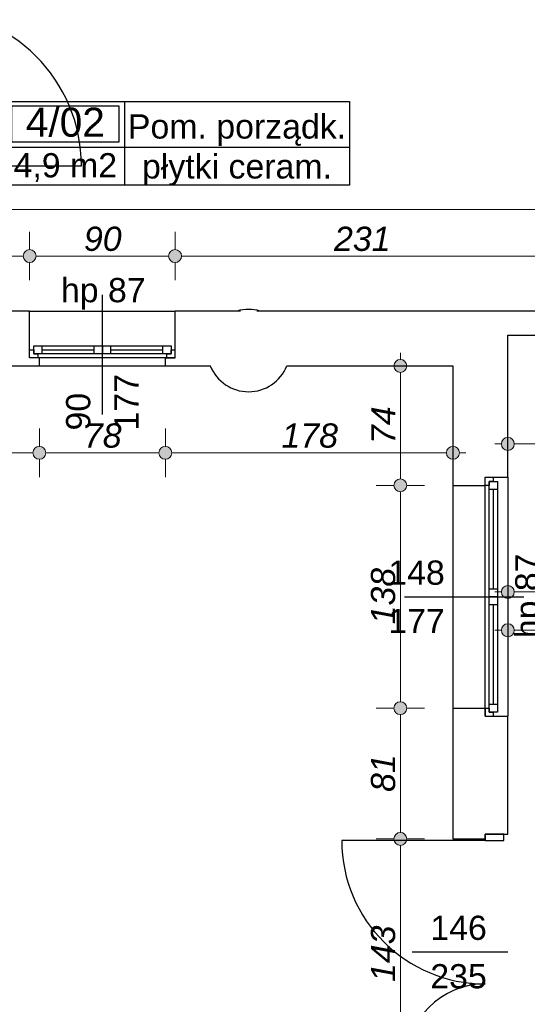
# Model space of a CAD drawing. Header units: millimetres. Extents: x -170998 to -45998, y 10557 to 52557.
# Tile 15 of 92: x -141520 to -138378, y 27655 to 33754. Entities that reach past the tile are written whole.
import ezdxf
from ezdxf.enums import TextEntityAlignment as Align

# ---------------------------------------------------------------- set-up
doc = ezdxf.new("R2010")
doc.units = ezdxf.units.MM
doc.header["$MEASUREMENT"] = 0
doc.linetypes.add('Wipeout_Contour', pattern=[1000, 0, -1000])
for name, color, linetype in [('Drzwi', 7, 'Continuous'), ('Obiekt', 7, 'Continuous'), ('Okno', 7, 'Continuous'), ('Strefa', 7, 'Continuous'), ('Słup', 7, 'Continuous'), ('Wymiary', 7, 'Continuous'), ('Ściana', 7, 'Continuous')]:
    doc.layers.add(name, color=color, linetype=linetype)
doc.styles.add('Arial', font='txt')
doc.dimstyles.new('GENERATED_STYLE__1', dxfattribs={"dimtxt": 150, "dimasz": 152, "dimexe": 0.18, "dimexo": 0, "dimgap": 0.09, "dimtad": 1, "dimtih": 1, "dimtoh": 1, "dimlfac": 0.1, "dimzin": 0, "dimdsep": 46, "dimtxsty": 'Arial', "dimblk": 'ARROWHEAD_11', "dimblk1": 'ARROWHEAD_11', "dimblk2": 'ARROWHEAD_11', "dimcen": 0.09, "dimclrd": 114, "dimclre": 114, "dimclrt": 114, "dimazin": 0, "dimtfac": 1, "dimtdec": 4, "dimtmove": 0, "dimatfit": 3, "dimfxl": 1, "dimtolj": 1, "dimtzin": 0, "dimarcsym": 0})
doc.dimstyles.new('GENERATED_STYLE__2', dxfattribs={"dimtxt": 150, "dimasz": 152, "dimexe": 0.18, "dimexo": 0, "dimgap": 0.09, "dimtad": 1, "dimlfac": 0.1, "dimzin": 0, "dimdsep": 46, "dimtxsty": 'Arial', "dimblk": 'ARROWHEAD_11', "dimblk1": 'ARROWHEAD_11', "dimblk2": 'ARROWHEAD_11', "dimcen": 0.09, "dimclrd": 114, "dimclre": 114, "dimclrt": 114, "dimazin": 0, "dimtfac": 1, "dimtdec": 4, "dimtmove": 0, "dimatfit": 3, "dimfxl": 1, "dimtolj": 1, "dimtzin": 0, "dimarcsym": 0})

# ---------------------------------------------------------------- blocks, each defined once
blk = doc.blocks.new('Pom. porządk._4_02_2', base_point=(-140870, 32964.1))
at = {"layer": 'Strefa'}
for p, q in [((-141604.1, 33247), (-139479, 33247)), ((-141604.1, 32728.4), (-141604.1, 33247)), ((-140870, 33247), (-140870, 32728.4)), ((-139479, 33247), (-139479, 32728.4)), ((-141567.4, 33221), (-140906.7, 33221)), ((-141567.4, 32994.8), (-141567.4, 33221)), ((-140906.7, 33221), (-140906.7, 32994.8)), ((-140906.7, 32994.8), (-141567.4, 32994.8)), ((-141604.1, 32964.1), (-139479, 32964.1)), ((-139479, 32728.4), (-141604.1, 32728.4))]:
    blk.add_line(p, q, dxfattribs=at)
at = {"layer": 'Strefa', "style": 'Arial'}
for tag, height, p in [('ROOM_NUMBER', 180, (-141237, 33119.1)), ('ROOM_NAME', 150, (-140174.5, 33092.5)), ('floor_f', 150, (-140174.5, 32845)), ('ROOM_CALC_AREA', 150, (-141237, 32852.1))]:
    blk.add_attdef(tag, text='', height=height, dxfattribs=at).set_placement(p, align=Align.MIDDLE_CENTER)
blk = doc.blocks.new('*D146')
at = {"layer": 'Wymiary', "linetype": 'Continuous', "lineweight": 13}
for points in [[(-142058, 34625.8), (-142061.1, 34641.1), (-142069.7, 34654.1), (-142082.7, 34662.8), (-142098, 34665.8), (-142113.3, 34662.8), (-142126.3, 34654.1), (-142135, 34641.1), (-142138, 34625.8), (-142135, 34610.5), (-142126.3, 34597.5), (-142113.3, 34588.9), (-142098, 34585.8), (-142082.7, 34588.9), (-142069.7, 34597.5), (-142061.1, 34610.5)], [(-141038, 34625.8), (-141041.1, 34641.1), (-141049.7, 34654.1), (-141062.7, 34662.8), (-141078, 34665.8), (-141093.3, 34662.8), (-141106.3, 34654.1), (-141115, 34641.1), (-141118, 34625.8), (-141115, 34610.5), (-141106.3, 34597.5), (-141093.3, 34588.9), (-141078, 34585.8), (-141062.7, 34588.9), (-141049.7, 34597.5), (-141041.1, 34610.5)]]:
    blk.add_hatch(color=114, dxfattribs=at).paths.add_polyline_path(points)
at = {"layer": 'Wymiary', "color": 114, "lineweight": 13}
for p, q in [((-142098, 34665.8), (-142098, 34775.8)), ((-141078, 34665.8), (-141078, 34775.8)), ((-142098, 34475.8), (-142098, 34585.8)), ((-142058, 34625.8), (-141118, 34625.8)), ((-141078, 34475.8), (-141078, 34585.8))]:
    blk.add_line(p, q, dxfattribs=at)
for centre in [(-142098, 34625.8), (-141078, 34625.8)]:
    blk.add_circle(centre, 40, dxfattribs=at)
at = {"layer": 'Wymiary', "color": 114, "lineweight": 13, "char_height": 150, "attachment_point": 7, "style": 'Arial'}
for s, insert in [('\\A1;{\\fArial|b0|i1|c238|p38;15}', (-142058, 34655.8)), ('\\A1;{\\fArial|b0|i1|c238|p38;102}', (-141644.9, 34655.8))]:
    blk.add_mtext(s, dxfattribs=dict(at, insert=insert))
blk = doc.blocks.new('ARROWHEAD_11')
at = {"color": 0, "linetype": 'Continuous', "lineweight": 0}
blk.add_line((0, 0), (-1, 0), dxfattribs=at)
at = {"color": 0, "linetype": 'Continuous', "lineweight": 0, "const_width": 0.25, "flags": 128}
blk.add_lwpolyline([(-0.125, 0, 1), (0.125, 0, 1)], format="xyb", close=True, dxfattribs=at)
blk = doc.blocks.new('*D182')
at = {"layer": 'Wymiary', "linetype": 'Continuous', "lineweight": 13}
for points in [[(-142058, 32289.6), (-142061.1, 32304.9), (-142069.7, 32317.9), (-142082.7, 32326.5), (-142098, 32329.6), (-142113.3, 32326.5), (-142126.3, 32317.9), (-142135, 32304.9), (-142138, 32289.6), (-142135, 32274.3), (-142126.3, 32261.3), (-142113.3, 32252.6), (-142098, 32249.6), (-142082.7, 32252.6), (-142069.7, 32261.3), (-142061.1, 32274.3)], [(-141418, 32289.6), (-141421.1, 32304.9), (-141429.7, 32317.9), (-141442.7, 32326.5), (-141458, 32329.6), (-141473.3, 32326.5), (-141486.3, 32317.9), (-141495, 32304.9), (-141498, 32289.6), (-141495, 32274.3), (-141486.3, 32261.3), (-141473.3, 32252.6), (-141458, 32249.6), (-141442.7, 32252.6), (-141429.7, 32261.3), (-141421.1, 32274.3)]]:
    blk.add_hatch(color=114, dxfattribs=at).paths.add_polyline_path(points)
at = {"layer": 'Wymiary', "color": 114, "lineweight": 13}
for p, q in [((-142098, 32329.6), (-142098, 32439.6)), ((-141458, 32329.6), (-141458, 32439.6)), ((-142058, 32289.6), (-141498, 32289.6)), ((-142098, 32139.6), (-142098, 32249.6)), ((-141458, 32139.6), (-141458, 32249.6))]:
    blk.add_line(p, q, dxfattribs=at)
for centre in [(-142098, 32289.6), (-141458, 32289.6)]:
    blk.add_circle(centre, 40, dxfattribs=at)
at = {"layer": 'Wymiary', "color": 114, "lineweight": 13, "insert": (-141891.8, 32319.6), "char_height": 150, "attachment_point": 7, "style": 'Arial'}
blk.add_mtext('\\A1;{\\fArial|b0|i1|c238|p38;64}', dxfattribs=at)
blk = doc.blocks.new('*D183')
at = {"layer": 'Wymiary', "linetype": 'Continuous', "lineweight": 13}
for points in [[(-141418, 32289.6), (-141421.1, 32304.9), (-141429.7, 32317.9), (-141442.7, 32326.5), (-141458, 32329.6), (-141473.3, 32326.5), (-141486.3, 32317.9), (-141495, 32304.9), (-141498, 32289.6), (-141495, 32274.3), (-141486.3, 32261.3), (-141473.3, 32252.6), (-141458, 32249.6), (-141442.7, 32252.6), (-141429.7, 32261.3), (-141421.1, 32274.3)], [(-140518, 32289.6), (-140521.1, 32304.9), (-140529.7, 32317.9), (-140542.7, 32326.5), (-140558, 32329.6), (-140573.3, 32326.5), (-140586.3, 32317.9), (-140595, 32304.9), (-140598, 32289.6), (-140595, 32274.3), (-140586.3, 32261.3), (-140573.3, 32252.6), (-140558, 32249.6), (-140542.7, 32252.6), (-140529.7, 32261.3), (-140521.1, 32274.3)]]:
    blk.add_hatch(color=114, dxfattribs=at).paths.add_polyline_path(points)
at = {"layer": 'Wymiary', "color": 114, "lineweight": 13}
for p, q in [((-141458, 32329.6), (-141458, 32439.6)), ((-140558, 32329.6), (-140558, 32439.6)), ((-141418, 32289.6), (-140598, 32289.6)), ((-141458, 32139.6), (-141458, 32249.6)), ((-140558, 32139.6), (-140558, 32249.6))]:
    blk.add_line(p, q, dxfattribs=at)
for centre in [(-141458, 32289.6), (-140558, 32289.6)]:
    blk.add_circle(centre, 40, dxfattribs=at)
at = {"layer": 'Wymiary', "color": 114, "lineweight": 13, "insert": (-141121.8, 32319.6), "char_height": 150, "attachment_point": 7, "style": 'Arial'}
blk.add_mtext('\\A1;{\\fArial|b0|i1|c238|p38;90}', dxfattribs=at)
blk = doc.blocks.new('*D184')
at = {"layer": 'Wymiary', "linetype": 'Continuous', "lineweight": 13}
for points in [[(-140518, 32289.6), (-140521.1, 32304.9), (-140529.7, 32317.9), (-140542.7, 32326.5), (-140558, 32329.6), (-140573.3, 32326.5), (-140586.3, 32317.9), (-140595, 32304.9), (-140598, 32289.6), (-140595, 32274.3), (-140586.3, 32261.3), (-140573.3, 32252.6), (-140558, 32249.6), (-140542.7, 32252.6), (-140529.7, 32261.3), (-140521.1, 32274.3)], [(-138208, 32289.6), (-138211.1, 32304.9), (-138219.7, 32317.9), (-138232.7, 32326.5), (-138248, 32329.6), (-138263.3, 32326.5), (-138276.3, 32317.9), (-138285, 32304.9), (-138288, 32289.6), (-138285, 32274.3), (-138276.3, 32261.3), (-138263.3, 32252.6), (-138248, 32249.6), (-138232.7, 32252.6), (-138219.7, 32261.3), (-138211.1, 32274.3)]]:
    blk.add_hatch(color=114, dxfattribs=at).paths.add_polyline_path(points)
at = {"layer": 'Wymiary', "color": 114, "lineweight": 13}
for p, q in [((-140558, 32329.6), (-140558, 32439.6)), ((-138248, 32329.6), (-138248, 32439.6)), ((-140518, 32289.6), (-138288, 32289.6)), ((-140558, 32139.6), (-140558, 32249.6)), ((-138248, 32139.6), (-138248, 32249.6))]:
    blk.add_line(p, q, dxfattribs=at)
for centre in [(-140558, 32289.6), (-138248, 32289.6)]:
    blk.add_circle(centre, 40, dxfattribs=at)
at = {"layer": 'Wymiary', "color": 114, "lineweight": 13, "insert": (-139573.8, 32319.6), "char_height": 150, "attachment_point": 7, "style": 'Arial'}
blk.add_mtext('\\A1;{\\fArial|b0|i1|c238|p38;231}', dxfattribs=at)
blk = doc.blocks.new('*D219')
at = {"layer": 'Wymiary', "linetype": 'Continuous', "lineweight": 13}
for points in [[(-142058, 32577.6), (-142061.1, 32592.9), (-142069.7, 32605.9), (-142082.7, 32614.5), (-142098, 32617.6), (-142113.3, 32614.5), (-142126.3, 32605.9), (-142135, 32592.9), (-142138, 32577.6), (-142135, 32562.3), (-142126.3, 32549.3), (-142113.3, 32540.6), (-142098, 32537.6), (-142082.7, 32540.6), (-142069.7, 32549.3), (-142061.1, 32562.3)], [(-125868, 32577.6), (-125871.1, 32592.9), (-125879.7, 32605.9), (-125892.7, 32614.5), (-125908, 32617.6), (-125923.3, 32614.5), (-125936.3, 32605.9), (-125945, 32592.9), (-125948, 32577.6), (-125945, 32562.3), (-125936.3, 32549.3), (-125923.3, 32540.6), (-125908, 32537.6), (-125892.7, 32540.6), (-125879.7, 32549.3), (-125871.1, 32562.3)]]:
    blk.add_hatch(color=114, dxfattribs=at).paths.add_polyline_path(points)
at = {"layer": 'Wymiary', "color": 114, "lineweight": 13}
for p, q in [((-142098, 32617.6), (-142098, 32727.6)), ((-125908, 32617.6), (-125908, 32727.6)), ((-142178, 32577.6), (-142138, 32577.6)), ((-142058, 32577.6), (-125948, 32577.6)), ((-125868, 32577.6), (-125828, 32577.6)), ((-142098, 32427.6), (-142098, 32537.6)), ((-125908, 32427.6), (-125908, 32537.6))]:
    blk.add_line(p, q, dxfattribs=at)
for centre in [(-142098, 32577.6), (-125908, 32577.6)]:
    blk.add_circle(centre, 40, dxfattribs=at)
at = {"layer": 'Wymiary', "color": 114, "lineweight": 13, "insert": (-134259.5, 32607.6), "char_height": 150, "attachment_point": 7, "style": 'Arial'}
blk.add_mtext('\\A1;{\\fArial|b0|i1|c238|p38;1\xa0619}', dxfattribs=at)
blk = doc.blocks.new('*D221')
at = {"layer": 'Wymiary', "linetype": 'Continuous', "lineweight": 13}
for points in [[(-138458, 31126.1), (-138461.1, 31141.4), (-138469.7, 31154.4), (-138482.7, 31163), (-138498, 31166.1), (-138513.3, 31163), (-138526.3, 31154.4), (-138535, 31141.4), (-138538, 31126.1), (-138535, 31110.8), (-138526.3, 31097.8), (-138513.3, 31089.1), (-138498, 31086.1), (-138482.7, 31089.1), (-138469.7, 31097.8), (-138461.1, 31110.8)], [(-136238, 31126.1), (-136241.1, 31141.4), (-136249.7, 31154.4), (-136262.7, 31163), (-136278, 31166.1), (-136293.3, 31163), (-136306.3, 31154.4), (-136315, 31141.4), (-136318, 31126.1), (-136315, 31110.8), (-136306.3, 31097.8), (-136293.3, 31089.1), (-136278, 31086.1), (-136262.7, 31089.1), (-136249.7, 31097.8), (-136241.1, 31110.8)]]:
    blk.add_hatch(color=114, dxfattribs=at).paths.add_polyline_path(points)
at = {"layer": 'Wymiary', "color": 114, "lineweight": 13}
for p, q in [((-138498, 31166.1), (-138498, 31276.1)), ((-136278, 31166.1), (-136278, 31276.1)), ((-138578, 31126.1), (-138538, 31126.1)), ((-138458, 31126.1), (-136318, 31126.1)), ((-138498, 30976.1), (-138498, 31086.1)), ((-136278, 30976.1), (-136278, 31086.1))]:
    blk.add_line(p, q, dxfattribs=at)
for centre in [(-138498, 31126.1), (-136278, 31126.1)]:
    blk.add_circle(centre, 40, dxfattribs=at)
at = {"layer": 'Wymiary', "color": 114, "lineweight": 13, "insert": (-137558.8, 31156.1), "char_height": 150, "attachment_point": 7, "style": 'Arial'}
blk.add_mtext('\\A1;{\\fArial|b0|i1|c238|p38;222}', dxfattribs=at)
blk = doc.blocks.new('*D223')
at = {"layer": 'Wymiary', "linetype": 'Continuous', "lineweight": 13}
for points in [[(-138458, 29971.8), (-138461.1, 29987.1), (-138469.7, 30000.1), (-138482.7, 30008.8), (-138498, 30011.8), (-138513.3, 30008.8), (-138526.3, 30000.1), (-138535, 29987.1), (-138538, 29971.8), (-138535, 29956.5), (-138526.3, 29943.5), (-138513.3, 29934.8), (-138498, 29931.8), (-138482.7, 29934.8), (-138469.7, 29943.5), (-138461.1, 29956.5)], [(-135588, 29971.8), (-135591.1, 29987.1), (-135599.7, 30000.1), (-135612.7, 30008.8), (-135628, 30011.8), (-135643.3, 30008.8), (-135656.3, 30000.1), (-135665, 29987.1), (-135668, 29971.8), (-135665, 29956.5), (-135656.3, 29943.5), (-135643.3, 29934.8), (-135628, 29931.8), (-135612.7, 29934.8), (-135599.7, 29943.5), (-135591.1, 29956.5)]]:
    blk.add_hatch(color=114, dxfattribs=at).paths.add_polyline_path(points)
at = {"layer": 'Wymiary', "color": 114, "lineweight": 13}
for p, q in [((-138498, 30011.8), (-138498, 30121.8)), ((-135628, 30011.8), (-135628, 30121.8)), ((-138578, 29971.8), (-138538, 29971.8)), ((-138458, 29971.8), (-135668, 29971.8)), ((-138498, 29821.8), (-138498, 29931.8)), ((-135628, 29821.8), (-135628, 29931.8))]:
    blk.add_line(p, q, dxfattribs=at)
for centre in [(-138498, 29971.8), (-135628, 29971.8)]:
    blk.add_circle(centre, 40, dxfattribs=at)
at = {"layer": 'Wymiary', "color": 114, "lineweight": 13, "insert": (-137233.8, 30001.8), "char_height": 150, "attachment_point": 7, "style": 'Arial'}
blk.add_mtext('\\A1;{\\fArial|b0|i1|c238|p38;287}', dxfattribs=at)
blk = doc.blocks.new('*D237')
at = {"layer": 'Wymiary', "linetype": 'Continuous', "lineweight": 13}
for points in [[(-138090.3, 35079.3), (-138093.3, 35094.6), (-138102, 35107.6), (-138115, 35116.3), (-138130.3, 35119.3), (-138145.6, 35116.3), (-138158.6, 35107.6), (-138167.2, 35094.6), (-138170.3, 35079.3), (-138167.2, 35064), (-138158.6, 35051), (-138145.6, 35042.4), (-138130.3, 35039.3), (-138115, 35042.4), (-138102, 35051), (-138093.3, 35064)], [(-138090.3, 31949.3), (-138093.3, 31964.6), (-138102, 31977.6), (-138115, 31986.2), (-138130.3, 31989.3), (-138145.6, 31986.2), (-138158.6, 31977.6), (-138167.2, 31964.6), (-138170.3, 31949.3), (-138167.2, 31934), (-138158.6, 31921), (-138145.6, 31912.3), (-138130.3, 31909.3), (-138115, 31912.3), (-138102, 31921), (-138093.3, 31934)]]:
    blk.add_hatch(color=114, dxfattribs=at).paths.add_polyline_path(points)
at = {"layer": 'Wymiary', "color": 114, "lineweight": 13}
for p, q in [((-138170.3, 35079.3), (-138280.3, 35079.3)), ((-137980.3, 35079.3), (-138090.3, 35079.3)), ((-138130.3, 31989.3), (-138130.3, 35039.3)), ((-138170.3, 31949.3), (-138280.3, 31949.3)), ((-137980.3, 31949.3), (-138090.3, 31949.3))]:
    blk.add_line(p, q, dxfattribs=at)
for centre in [(-138130.3, 35079.3), (-138130.3, 31949.3)]:
    blk.add_circle(centre, 40, dxfattribs=at)
at = {"layer": 'Wymiary', "color": 114, "lineweight": 13, "char_height": 150, "attachment_point": 7, "rotation": 90, "style": 'Arial'}
for s, insert in [('\\A1;{\\fArial|b0|i1|c238|p38;15}', (-138160.3, 34811.7)), ('\\A1;{\\fArial|b0|i1|c238|p38;313}', (-138160.3, 33343.6)), ('\\A1;{\\fArial|b0|i1|c238|p38;15}', (-138160.3, 31989.3))]:
    blk.add_mtext(s, dxfattribs=dict(at, insert=insert))
blk = doc.blocks.new('*D246')
at = {"layer": 'Wymiary', "linetype": 'Continuous', "lineweight": 13}
for points in [[(-139123.4, 28679.3), (-139126.4, 28694.6), (-139135.1, 28707.6), (-139148.1, 28716.2), (-139163.4, 28719.3), (-139178.7, 28716.2), (-139191.7, 28707.6), (-139200.3, 28694.6), (-139203.4, 28679.3), (-139200.3, 28664), (-139191.7, 28651), (-139178.7, 28642.3), (-139163.4, 28639.3), (-139148.1, 28642.3), (-139135.1, 28651), (-139126.4, 28664)], [(-139123.4, 27249.3), (-139126.4, 27264.6), (-139135.1, 27277.6), (-139148.1, 27286.2), (-139163.4, 27289.3), (-139178.7, 27286.2), (-139191.7, 27277.6), (-139200.3, 27264.6), (-139203.4, 27249.3), (-139200.3, 27234), (-139191.7, 27221), (-139178.7, 27212.3), (-139163.4, 27209.3), (-139148.1, 27212.3), (-139135.1, 27221), (-139126.4, 27234)]]:
    blk.add_hatch(color=114, dxfattribs=at).paths.add_polyline_path(points)
at = {"layer": 'Wymiary', "color": 114, "lineweight": 13}
for p, q in [((-139203.4, 28679.3), (-139313.4, 28679.3)), ((-139013.4, 28679.3), (-139123.4, 28679.3)), ((-139163.4, 27289.3), (-139163.4, 28639.3)), ((-139203.4, 27249.3), (-139313.4, 27249.3)), ((-139013.4, 27249.3), (-139123.4, 27249.3))]:
    blk.add_line(p, q, dxfattribs=at)
for centre in [(-139163.4, 28679.3), (-139163.4, 27249.3)]:
    blk.add_circle(centre, 40, dxfattribs=at)
at = {"layer": 'Wymiary', "color": 114, "lineweight": 13, "insert": (-139193.4, 27793.5), "char_height": 150, "attachment_point": 7, "rotation": 90, "style": 'Arial'}
blk.add_mtext('\\A1;{\\fArial|b0|i1|c238|p38;143}', dxfattribs=at)
blk = doc.blocks.new('*D247')
at = {"layer": 'Wymiary', "linetype": 'Continuous', "lineweight": 13}
for points in [[(-139123.4, 29489.3), (-139126.4, 29504.6), (-139135.1, 29517.6), (-139148.1, 29526.2), (-139163.4, 29529.3), (-139178.7, 29526.2), (-139191.7, 29517.6), (-139200.3, 29504.6), (-139203.4, 29489.3), (-139200.3, 29474), (-139191.7, 29461), (-139178.7, 29452.3), (-139163.4, 29449.3), (-139148.1, 29452.3), (-139135.1, 29461), (-139126.4, 29474)], [(-139123.4, 28679.3), (-139126.4, 28694.6), (-139135.1, 28707.6), (-139148.1, 28716.2), (-139163.4, 28719.3), (-139178.7, 28716.2), (-139191.7, 28707.6), (-139200.3, 28694.6), (-139203.4, 28679.3), (-139200.3, 28664), (-139191.7, 28651), (-139178.7, 28642.3), (-139163.4, 28639.3), (-139148.1, 28642.3), (-139135.1, 28651), (-139126.4, 28664)]]:
    blk.add_hatch(color=114, dxfattribs=at).paths.add_polyline_path(points)
at = {"layer": 'Wymiary', "color": 114, "lineweight": 13}
for p, q in [((-139203.4, 29489.3), (-139313.4, 29489.3)), ((-139013.4, 29489.3), (-139123.4, 29489.3)), ((-139163.4, 28719.3), (-139163.4, 29449.3)), ((-139203.4, 28679.3), (-139313.4, 28679.3)), ((-139013.4, 28679.3), (-139123.4, 28679.3))]:
    blk.add_line(p, q, dxfattribs=at)
for centre in [(-139163.4, 29489.3), (-139163.4, 28679.3)]:
    blk.add_circle(centre, 40, dxfattribs=at)
at = {"layer": 'Wymiary', "color": 114, "lineweight": 13, "insert": (-139193.4, 28970.5), "char_height": 150, "attachment_point": 7, "rotation": 90, "style": 'Arial'}
blk.add_mtext('\\A1;{\\fArial|b0|i1|c238|p38;81}', dxfattribs=at)
blk = doc.blocks.new('*D248')
at = {"layer": 'Wymiary', "linetype": 'Continuous', "lineweight": 13}
for points in [[(-139123.4, 30869.3), (-139126.4, 30884.6), (-139135.1, 30897.6), (-139148.1, 30906.2), (-139163.4, 30909.3), (-139178.7, 30906.2), (-139191.7, 30897.6), (-139200.3, 30884.6), (-139203.4, 30869.3), (-139200.3, 30854), (-139191.7, 30841), (-139178.7, 30832.3), (-139163.4, 30829.3), (-139148.1, 30832.3), (-139135.1, 30841), (-139126.4, 30854)], [(-139123.4, 29489.3), (-139126.4, 29504.6), (-139135.1, 29517.6), (-139148.1, 29526.2), (-139163.4, 29529.3), (-139178.7, 29526.2), (-139191.7, 29517.6), (-139200.3, 29504.6), (-139203.4, 29489.3), (-139200.3, 29474), (-139191.7, 29461), (-139178.7, 29452.3), (-139163.4, 29449.3), (-139148.1, 29452.3), (-139135.1, 29461), (-139126.4, 29474)]]:
    blk.add_hatch(color=114, dxfattribs=at).paths.add_polyline_path(points)
at = {"layer": 'Wymiary', "color": 114, "lineweight": 13}
for p, q in [((-139203.4, 30869.3), (-139313.4, 30869.3)), ((-139013.4, 30869.3), (-139123.4, 30869.3)), ((-139163.4, 29529.3), (-139163.4, 30829.3)), ((-139203.4, 29489.3), (-139313.4, 29489.3)), ((-139013.4, 29489.3), (-139123.4, 29489.3))]:
    blk.add_line(p, q, dxfattribs=at)
for centre in [(-139163.4, 30869.3), (-139163.4, 29489.3)]:
    blk.add_circle(centre, 40, dxfattribs=at)
at = {"layer": 'Wymiary', "color": 114, "lineweight": 13, "insert": (-139193.4, 30008.5), "char_height": 150, "attachment_point": 7, "rotation": 90, "style": 'Arial'}
blk.add_mtext('\\A1;{\\fArial|b0|i1|c238|p38;138}', dxfattribs=at)
blk = doc.blocks.new('*D249')
at = {"layer": 'Wymiary', "linetype": 'Continuous', "lineweight": 13}
for points in [[(-139123.4, 31609.3), (-139126.4, 31624.6), (-139135.1, 31637.6), (-139148.1, 31646.2), (-139163.4, 31649.3), (-139178.7, 31646.2), (-139191.7, 31637.6), (-139200.3, 31624.6), (-139203.4, 31609.3), (-139200.3, 31594), (-139191.7, 31581), (-139178.7, 31572.3), (-139163.4, 31569.3), (-139148.1, 31572.3), (-139135.1, 31581), (-139126.4, 31594)], [(-139123.4, 30869.3), (-139126.4, 30884.6), (-139135.1, 30897.6), (-139148.1, 30906.2), (-139163.4, 30909.3), (-139178.7, 30906.2), (-139191.7, 30897.6), (-139200.3, 30884.6), (-139203.4, 30869.3), (-139200.3, 30854), (-139191.7, 30841), (-139178.7, 30832.3), (-139163.4, 30829.3), (-139148.1, 30832.3), (-139135.1, 30841), (-139126.4, 30854)]]:
    blk.add_hatch(color=114, dxfattribs=at).paths.add_polyline_path(points)
at = {"layer": 'Wymiary', "color": 114, "lineweight": 13}
for p, q in [((-139163.4, 31649.3), (-139163.4, 31689.3)), ((-139203.4, 31609.3), (-139313.4, 31609.3)), ((-139013.4, 31609.3), (-139123.4, 31609.3)), ((-139163.4, 30909.3), (-139163.4, 31569.3)), ((-139203.4, 30869.3), (-139313.4, 30869.3)), ((-139013.4, 30869.3), (-139123.4, 30869.3))]:
    blk.add_line(p, q, dxfattribs=at)
for centre in [(-139163.4, 31609.3), (-139163.4, 30869.3)]:
    blk.add_circle(centre, 40, dxfattribs=at)
at = {"layer": 'Wymiary', "color": 114, "lineweight": 13, "insert": (-139193.4, 31125.5), "char_height": 150, "attachment_point": 7, "rotation": 90, "style": 'Arial'}
blk.add_mtext('\\A1;{\\fArial|b0|i1|c238|p38;74}', dxfattribs=at)
blk = doc.blocks.new('*D250')
at = {"layer": 'Wymiary', "linetype": 'Continuous', "lineweight": 13}
for points in [[(-138458, 30209), (-138461.1, 30224.3), (-138469.7, 30237.2), (-138482.7, 30245.9), (-138498, 30249), (-138513.3, 30245.9), (-138526.3, 30237.2), (-138535, 30224.3), (-138538, 30209), (-138535, 30193.6), (-138526.3, 30180.7), (-138513.3, 30172), (-138498, 30169), (-138482.7, 30172), (-138469.7, 30180.7), (-138461.1, 30193.6)], [(-132938, 30209), (-132941.1, 30224.3), (-132949.7, 30237.2), (-132962.7, 30245.9), (-132978, 30249), (-132993.3, 30245.9), (-133006.3, 30237.2), (-133015, 30224.3), (-133018, 30209), (-133015, 30193.6), (-133006.3, 30180.7), (-132993.3, 30172), (-132978, 30169), (-132962.7, 30172), (-132949.7, 30180.7), (-132941.1, 30193.6)]]:
    blk.add_hatch(color=114, dxfattribs=at).paths.add_polyline_path(points)
at = {"layer": 'Wymiary', "color": 114, "lineweight": 13}
for p, q in [((-138498, 30249), (-138498, 30359)), ((-132978, 30249), (-132978, 30359)), ((-138578, 30209), (-138538, 30209)), ((-138458, 30209), (-133018, 30209)), ((-132938, 30209), (-132898, 30209)), ((-138498, 30059), (-138498, 30169)), ((-132978, 30059), (-132978, 30169))]:
    blk.add_line(p, q, dxfattribs=at)
for centre in [(-138498, 30209), (-132978, 30209)]:
    blk.add_circle(centre, 40, dxfattribs=at)
at = {"layer": 'Wymiary', "color": 114, "lineweight": 13, "insert": (-135908.8, 30239), "char_height": 150, "attachment_point": 7, "style": 'Arial'}
blk.add_mtext('\\A1;{\\fArial|b0|i1|c238|p38;552}', dxfattribs=at)
blk = doc.blocks.new('*D668')
at = {"layer": 'Wymiary', "linetype": 'Continuous', "lineweight": 13}
for points in [[(-144148, 31070.8), (-144151.1, 31086.2), (-144159.7, 31099.1), (-144172.7, 31107.8), (-144188, 31110.8), (-144203.3, 31107.8), (-144216.3, 31099.1), (-144225, 31086.2), (-144228, 31070.8), (-144225, 31055.5), (-144216.3, 31042.6), (-144203.3, 31033.9), (-144188, 31030.8), (-144172.7, 31033.9), (-144159.7, 31042.6), (-144151.1, 31055.5)], [(-141358, 31070.8), (-141361.1, 31086.2), (-141369.7, 31099.1), (-141382.7, 31107.8), (-141398, 31110.8), (-141413.3, 31107.8), (-141426.3, 31099.1), (-141435, 31086.2), (-141438, 31070.8), (-141435, 31055.5), (-141426.3, 31042.6), (-141413.3, 31033.9), (-141398, 31030.8), (-141382.7, 31033.9), (-141369.7, 31042.6), (-141361.1, 31055.5)]]:
    blk.add_hatch(color=114, dxfattribs=at).paths.add_polyline_path(points)
at = {"layer": 'Wymiary', "color": 114, "lineweight": 13}
for p, q in [((-144188, 31110.8), (-144188, 31220.8)), ((-141398, 31110.8), (-141398, 31220.8)), ((-144148, 31070.8), (-141438, 31070.8)), ((-144188, 30920.8), (-144188, 31030.8)), ((-141398, 30920.8), (-141398, 31030.8))]:
    blk.add_line(p, q, dxfattribs=at)
for centre in [(-144188, 31070.8), (-141398, 31070.8)]:
    blk.add_circle(centre, 40, dxfattribs=at)
at = {"layer": 'Wymiary', "color": 114, "lineweight": 13, "insert": (-142963.8, 31100.8), "char_height": 150, "attachment_point": 7, "style": 'Arial'}
blk.add_mtext('\\A1;{\\fArial|b0|i1|c238|p38;279}', dxfattribs=at)
blk = doc.blocks.new('*D669')
at = {"layer": 'Wymiary', "linetype": 'Continuous', "lineweight": 13}
for points in [[(-141358, 31070.8), (-141361.1, 31086.2), (-141369.7, 31099.1), (-141382.7, 31107.8), (-141398, 31110.8), (-141413.3, 31107.8), (-141426.3, 31099.1), (-141435, 31086.2), (-141438, 31070.8), (-141435, 31055.5), (-141426.3, 31042.6), (-141413.3, 31033.9), (-141398, 31030.8), (-141382.7, 31033.9), (-141369.7, 31042.6), (-141361.1, 31055.5)], [(-140578, 31070.8), (-140581.1, 31086.2), (-140589.7, 31099.1), (-140602.7, 31107.8), (-140618, 31110.8), (-140633.3, 31107.8), (-140646.3, 31099.1), (-140655, 31086.2), (-140658, 31070.8), (-140655, 31055.5), (-140646.3, 31042.6), (-140633.3, 31033.9), (-140618, 31030.8), (-140602.7, 31033.9), (-140589.7, 31042.6), (-140581.1, 31055.5)]]:
    blk.add_hatch(color=114, dxfattribs=at).paths.add_polyline_path(points)
at = {"layer": 'Wymiary', "color": 114, "lineweight": 13}
for p, q in [((-141398, 31110.8), (-141398, 31220.8)), ((-140618, 31110.8), (-140618, 31220.8)), ((-141358, 31070.8), (-140658, 31070.8)), ((-141398, 30920.8), (-141398, 31030.8)), ((-140618, 30920.8), (-140618, 31030.8))]:
    blk.add_line(p, q, dxfattribs=at)
for centre in [(-141398, 31070.8), (-140618, 31070.8)]:
    blk.add_circle(centre, 40, dxfattribs=at)
at = {"layer": 'Wymiary', "color": 114, "lineweight": 13, "insert": (-141121.8, 31100.8), "char_height": 150, "attachment_point": 7, "style": 'Arial'}
blk.add_mtext('\\A1;{\\fArial|b0|i1|c238|p38;78}', dxfattribs=at)
blk = doc.blocks.new('*D670')
at = {"layer": 'Wymiary', "linetype": 'Continuous', "lineweight": 13}
for points in [[(-140578, 31070.8), (-140581.1, 31086.2), (-140589.7, 31099.1), (-140602.7, 31107.8), (-140618, 31110.8), (-140633.3, 31107.8), (-140646.3, 31099.1), (-140655, 31086.2), (-140658, 31070.8), (-140655, 31055.5), (-140646.3, 31042.6), (-140633.3, 31033.9), (-140618, 31030.8), (-140602.7, 31033.9), (-140589.7, 31042.6), (-140581.1, 31055.5)], [(-138798, 31070.8), (-138801.1, 31086.2), (-138809.7, 31099.1), (-138822.7, 31107.8), (-138838, 31110.8), (-138853.3, 31107.8), (-138866.3, 31099.1), (-138875, 31086.2), (-138878, 31070.8), (-138875, 31055.5), (-138866.3, 31042.6), (-138853.3, 31033.9), (-138838, 31030.8), (-138822.7, 31033.9), (-138809.7, 31042.6), (-138801.1, 31055.5)]]:
    blk.add_hatch(color=114, dxfattribs=at).paths.add_polyline_path(points)
at = {"layer": 'Wymiary', "color": 114, "lineweight": 13}
for p, q in [((-140618, 31110.8), (-140618, 31220.8)), ((-138838, 31110.8), (-138838, 31220.8)), ((-140578, 31070.8), (-138878, 31070.8)), ((-138798, 31070.8), (-138758, 31070.8)), ((-140618, 30920.8), (-140618, 31030.8)), ((-138838, 30920.8), (-138838, 31030.8))]:
    blk.add_line(p, q, dxfattribs=at)
for centre in [(-140618, 31070.8), (-138838, 31070.8)]:
    blk.add_circle(centre, 40, dxfattribs=at)
at = {"layer": 'Wymiary', "color": 114, "lineweight": 13, "insert": (-139898.8, 31100.8), "char_height": 150, "attachment_point": 7, "style": 'Arial'}
blk.add_mtext('\\A1;{\\fArial|b0|i1|c238|p38;178}', dxfattribs=at)
blk = doc.blocks.new('*D755')
at = {"layer": 'Wymiary', "linetype": 'Continuous', "lineweight": 13}
for points in [[(-157587.9, 32324.3), (-157591, 32339.6), (-157599.6, 32352.6), (-157612.6, 32361.2), (-157627.9, 32364.3), (-157643.2, 32361.2), (-157656.2, 32352.6), (-157664.9, 32339.6), (-157667.9, 32324.3), (-157664.9, 32309), (-157656.2, 32296), (-157643.2, 32287.3), (-157627.9, 32284.3), (-157612.6, 32287.3), (-157599.6, 32296), (-157591, 32309)], [(-140548.1, 16772), (-140551.2, 16787.3), (-140559.9, 16800.3), (-140572.8, 16809), (-140588.1, 16812), (-140603.5, 16809), (-140616.4, 16800.3), (-140625.1, 16787.3), (-140628.1, 16772), (-140625.1, 16756.7), (-140616.4, 16743.7), (-140603.5, 16735.1), (-140588.1, 16732), (-140572.8, 16735.1), (-140559.9, 16743.7), (-140551.2, 16756.7)]]:
    blk.add_hatch(color=114, dxfattribs=at).paths.add_polyline_path(points)
at = {"layer": 'Wymiary', "color": 114, "lineweight": 13}
for p, q in [((-157598.4, 32297.3), (-140617.7, 16799)), ((-140561.2, 16801.6), (-140487, 16882.8)), ((-140689.3, 16661.2), (-140615.1, 16742.5)), ((-140558.6, 16745.1), (-140529.1, 16718.1))]:
    blk.add_line(p, q, dxfattribs=at)
blk.add_circle((-140588.1, 16772), 40, dxfattribs=at)
at = {"layer": 'Wymiary', "color": 114, "lineweight": 13, "insert": (-149256, 24723.8), "char_height": 150, "attachment_point": 7, "rotation": 317.61321, "style": 'Arial'}
blk.add_mtext('\\A1;{\\fArial|b0|i1|c238|p38;2305}', dxfattribs=at)

msp = doc.modelspace()

# ---------------------------------------------------------------- linework, layer by layer
at = {"layer": 'Drzwi'}
for p, q in [((-142098.018, 32849.281), (-141138.018, 32849.281)), ((-138638.018, 28669.281), (-139526.018, 28669.281)), ((-138638.018, 28709.281), (-138638.018, 28669.281)), ((-138523.018, 28709.281), (-138638.018, 28709.281)), ((-138638.018, 28709.281), (-138523.018, 28709.281)), ((-138638.018, 28679.281), (-138638.018, 28709.281)), ((-138638.018, 28669.281), (-138523.018, 28669.281)), ((-138523.018, 28669.281), (-138523.018, 28709.281))]:
    msp.add_line(p, q, dxfattribs=at)
for centre, radius, start, end in [((-142098.018, 32849.281), 960, 0, 90), ((-138638.018, 28669.281), 888, 180, 270), ((-138638.018, 27289.281), 492, 90, 180)]:
    msp.add_arc(centre, radius, start, end, dxfattribs=at)
at = {"layer": 'Obiekt'}
for p, q in [((-141008.018, 31309.281), (-141008.018, 32049.281)), ((-139138.018, 30179.281), (-138398.018, 30179.281)), ((-139089.397, 27979.281), (-138498.018, 27979.281))]:
    msp.add_line(p, q, dxfattribs=at)
at = {"layer": 'Okno'}
for p, q in [((-141458.018, 31949.281), (-140558.018, 31949.281)), ((-141433.018, 31734.281), (-141383.018, 31734.281)), ((-141433.018, 31684.281), (-141433.018, 31734.281)), ((-141383.018, 31734.281), (-141058.018, 31734.281)), ((-141383.018, 31734.281), (-141383.018, 31684.281)), ((-141383.018, 31734.281), (-141058.018, 31734.281)), ((-141058.018, 31684.281), (-141058.018, 31734.281)), ((-141058.018, 31734.281), (-141008.018, 31734.281)), ((-141008.018, 31734.281), (-141008.018, 31684.281)), ((-141008.018, 31734.281), (-140958.018, 31734.281)), ((-141008.018, 31684.281), (-141008.018, 31734.281)), ((-140958.018, 31734.281), (-140633.018, 31734.281)), ((-140958.018, 31734.281), (-140958.018, 31684.281)), ((-140958.018, 31734.281), (-140633.018, 31734.281)), ((-140633.018, 31684.281), (-140633.018, 31734.281)), ((-140633.018, 31734.281), (-140583.018, 31734.281)), ((-140583.018, 31734.281), (-140583.018, 31684.281)), ((-141458.018, 31709.281), (-141433.018, 31709.281)), ((-141458.018, 31659.281), (-141458.018, 31709.281)), ((-141408.018, 31659.281), (-141458.018, 31659.281)), ((-141398.018, 31659.281), (-141458.018, 31659.281)), ((-141433.018, 31709.281), (-141433.018, 31684.281)), ((-141433.018, 31684.281), (-141408.018, 31684.281)), ((-141383.018, 31684.281), (-141433.018, 31684.281)), ((-141408.018, 31684.281), (-141408.018, 31659.281)), ((-141008.018, 31659.281), (-141408.018, 31659.281)), ((-141383.018, 31709.281), (-141058.018, 31709.281)), ((-141058.018, 31684.281), (-141383.018, 31684.281)), ((-141008.018, 31684.281), (-141058.018, 31684.281)), ((-140958.018, 31684.281), (-141008.018, 31684.281)), ((-140608.018, 31659.281), (-141008.018, 31659.281)), ((-140958.018, 31709.281), (-140633.018, 31709.281)), ((-140633.018, 31684.281), (-140958.018, 31684.281)), ((-140583.018, 31684.281), (-140633.018, 31684.281)), ((-140618.018, 31659.281), (-140558.018, 31659.281)), ((-140608.018, 31659.281), (-140608.018, 31684.281)), ((-140608.018, 31684.281), (-140583.018, 31684.281)), ((-140558.018, 31659.281), (-140608.018, 31659.281)), ((-140583.018, 31684.281), (-140583.018, 31709.281)), ((-140583.018, 31709.281), (-140558.018, 31709.281)), ((-140558.018, 31659.281), (-140558.018, 31709.281)), ((-141398.018, 31609.281), (-140618.018, 31609.281)), ((-138838.018, 30869.281), (-138838.018, 29489.281)), ((-138638.018, 30869.281), (-138638.018, 30919.281)), ((-138638.018, 30919.281), (-138588.018, 30919.281)), ((-138638.018, 30869.281), (-138638.018, 30919.281)), ((-138613.018, 30869.281), (-138638.018, 30869.281)), ((-138638.018, 30179.281), (-138638.018, 30869.281)), ((-138588.018, 30894.281), (-138613.018, 30894.281)), ((-138613.018, 30894.281), (-138613.018, 30869.281)), ((-138613.018, 30844.281), (-138613.018, 30894.281)), ((-138613.018, 30894.281), (-138563.018, 30894.281)), ((-138588.018, 30919.281), (-138588.018, 30894.281)), ((-138563.018, 30894.281), (-138563.018, 30844.281)), ((-138498.018, 30919.281), (-138498.018, 29439.281)), ((-138563.018, 30844.281), (-138613.018, 30844.281)), ((-138613.018, 30229.281), (-138613.018, 30844.281)), ((-138588.018, 30844.281), (-138588.018, 30229.281)), ((-138563.018, 30844.281), (-138563.018, 30229.281)), ((-138563.018, 30844.281), (-138563.018, 30229.281)), ((-138613.018, 30179.281), (-138613.018, 30229.281)), ((-138613.018, 30229.281), (-138563.018, 30229.281)), ((-138563.018, 30229.281), (-138563.018, 30179.281)), ((-138638.018, 29489.281), (-138638.018, 30179.281)), ((-138563.018, 30179.281), (-138613.018, 30179.281)), ((-138613.018, 30129.281), (-138613.018, 30179.281)), ((-138613.018, 30179.281), (-138563.018, 30179.281)), ((-138563.018, 30129.281), (-138613.018, 30129.281)), ((-138613.018, 29514.281), (-138613.018, 30129.281)), ((-138588.018, 30129.281), (-138588.018, 29514.281)), ((-138563.018, 30179.281), (-138563.018, 30129.281)), ((-138563.018, 30129.281), (-138563.018, 29514.281)), ((-138563.018, 30129.281), (-138563.018, 29514.281)), ((-138638.018, 29439.281), (-138638.018, 29489.281)), ((-138638.018, 29489.281), (-138613.018, 29489.281)), ((-138638.018, 29489.281), (-138638.018, 29439.281)), ((-138613.018, 29464.281), (-138613.018, 29514.281)), ((-138613.018, 29514.281), (-138563.018, 29514.281)), ((-138613.018, 29489.281), (-138613.018, 29464.281)), ((-138613.018, 29464.281), (-138588.018, 29464.281)), ((-138563.018, 29464.281), (-138613.018, 29464.281)), ((-138588.018, 29464.281), (-138588.018, 29439.281)), ((-138563.018, 29514.281), (-138563.018, 29464.281)), ((-138638.018, 29439.281), (-138588.018, 29439.281))]:
    msp.add_line(p, q, dxfattribs=at)
at = {"layer": 'Słup'}
for start, end in [(73.9010487, 106.0989513), (201.8729081, 338.1270919)]:
    msp.add_arc((-140103.018, 31704.281), 255, start, end, dxfattribs=at)
at = {"layer": 'Ściana'}
for p, q in [((-141458.018, 31709.281), (-141458.018, 31949.281)), ((-140558.018, 31709.281), (-140558.018, 31949.281)), ((-141458.018, 31659.281), (-141458.018, 31709.281)), ((-141398.018, 31659.281), (-141458.018, 31659.281)), ((-141398.018, 31609.281), (-141398.018, 31659.281)), ((-140618.018, 31609.281), (-140618.018, 31659.281)), ((-140618.018, 31659.281), (-140558.018, 31659.281)), ((-140558.018, 31659.281), (-140558.018, 31709.281)), ((-138838.018, 30869.281), (-138638.018, 30869.281)), ((-138638.018, 30869.281), (-138638.018, 30919.281)), ((-138638.018, 30919.281), (-138588.018, 30919.281)), ((-138588.018, 30919.281), (-138498.018, 30919.281)), ((-138838.018, 29489.281), (-138638.018, 29489.281)), ((-138638.018, 29489.281), (-138638.018, 29439.281)), ((-138638.018, 29439.281), (-138588.018, 29439.281)), ((-138588.018, 29439.281), (-138498.018, 29439.281)), ((-138838.018, 28679.281), (-138638.018, 28679.281)), ((-138638.018, 28679.281), (-138638.018, 28709.281)), ((-138638.018, 28709.281), (-138523.018, 28709.281)), ((-138523.018, 28709.281), (-138498.018, 28709.281))]:
    msp.add_line(p, q, dxfattribs=at)
at = {"layer": 'Ściana', "flags": 128}
for points in [[(-141458.018, 31949.281), (-142098.018, 31949.281)], [(-140153.292, 31949.281), (-140558.018, 31949.281)], [(-138498.018, 31949.281), (-140052.745, 31949.281)], [(-138248.018, 31949.281), (-138498.018, 31949.281)], [(-138498.018, 31799.281), (-138248.018, 31799.281)], [(-138498.018, 30919.281), (-138498.018, 31799.281)], [(-143818.018, 31609.281), (-141398.018, 31609.281)], [(-140618.018, 31609.281), (-140339.122, 31609.281)], [(-139866.915, 31609.281), (-138838.018, 31609.281)], [(-138838.018, 31609.281), (-138838.018, 30869.281)], [(-138838.018, 29489.281), (-138838.018, 28679.281)], [(-138498.018, 28709.281), (-138498.018, 29439.281)]]:
    msp.add_lwpolyline(points, dxfattribs=at)

# ---------------------------------------------------------------- block references
at = {"layer": 'Strefa'}
ref = msp.add_blockref('Pom. porządk._4_02_2', (-140870.014, 32964.121), dxfattribs=at)
ref.add_attrib('ROOM_NAME', 'Pom. porządk.', dxfattribs={"color": 7, "height": 150, "style": 'Arial'}).set_placement((-140174.493, 33092.521), align=Align.MIDDLE_CENTER)
ref.add_attrib('ROOM_NUMBER', '4/02', dxfattribs={"color": 7, "height": 180, "style": 'Arial'}).set_placement((-141237.034, 33119.068), align=Align.MIDDLE_CENTER)
ref.add_attrib('ROOM_CALC_AREA', '4,9 m2', dxfattribs={"color": 7, "height": 150, "style": 'Arial'}).set_placement((-141237.034, 32852.067), align=Align.MIDDLE_CENTER)
ref.add_attrib('floor_f', 'płytki ceram.', dxfattribs={"color": 7, "height": 150, "style": 'Arial'}).set_placement((-140174.493, 32845.021), align=Align.MIDDLE_CENTER)

# ---------------------------------------------------------------- texts
at = {"layer": 'Obiekt', "char_height": 150, "attachment_point": 7, "style": 'Arial'}
for s, insert in [('\\A1;{\\fArial|b0|i0|c238|p38;hp 87}', (-141264.476, 31958.447)), ('\\A1;{\\fArial|b0|i0|c238|p38;148}', (-139238.018, 30251.813)), ('\\A1;{\\fArial|b0|i0|c238|p38;177}', (-139238.018, 29954.281)), ('\\A1;{\\fArial|b0|i0|c238|p38;146}', (-138977.845, 28051.813)), ('\\A1;{\\fArial|b0|i0|c238|p38;235}', (-138977.845, 27751.71))]:
    msp.add_mtext(s, dxfattribs=dict(at, insert=insert))
at = {"layer": 'Obiekt', "char_height": 150, "attachment_point": 7, "rotation": 90, "style": 'Arial'}
for s, insert in [('\\A1;{\\fArial|b0|i0|c238|p38;177}', (-140783.019, 31209.281)), ('\\A1;{\\fArial|b0|i0|c238|p38;90}', (-141080.55, 31209.281)), ('\\A1;{\\fArial|b0|i0|c238|p38;hp 87}', (-138257.184, 29922.824))]:
    msp.add_mtext(s, dxfattribs=dict(at, insert=insert))

# ---------------------------------------------------------------- dimensions: what is measured, and where the dimension line sits
at = {"layer": 'Wymiary', "color": 114, "lineweight": 13}
for base, p1, p2, picture, middle in [((-141078.018, 34625.82), (-142098.018, 33589.301), (-141078.018, 35079.32), '*D146', (-141474.189, 34730.82)), ((-141458.018, 32289.584), (-142098.018, 31949.281), (-141458.018, 31949.281), '*D182', (-141778.018, 32394.584)), ((-140558.018, 32289.584), (-141458.018, 31949.281), (-140558.018, 31949.281), '*D183', (-141008.018, 32394.584)), ((-138248.018, 32289.584), (-140558.018, 31949.281), (-138248.018, 31949.281), '*D184', (-139403.018, 32394.584)), ((-136278.018, 31126.087), (-138498.018, 31799.281), (-136278.018, 31399.281), '*D221', (-137388.018, 31231.087)), ((-138838.018, 31070.845), (-140618.018, 31609.281), (-138838.018, 31609.281), '*D670', (-139728.018, 31175.845)), ((-132978.018, 30208.953), (-138498.018, 29439.281), (-132978.018, 29859.281), '*D250', (-135738.018, 30313.953)), ((-135628.018, 29971.803), (-138498.018, 26894.301), (-135628.018, 29859.281), '*D223', (-137063.018, 30076.803))]:
    dim = msp.add_linear_dim(base=base, p1=p1, p2=p2, dimstyle='GENERATED_STYLE__1', dxfattribs=at)
    dim.commit()
    dim.dimension.update_dxf_attribs({"geometry": picture, "text_midpoint": middle, "dimtype": 160})
for base, p1, p2, picture, middle in [((-138130.29, 35079.32), (-133833.018, 31949.281), (-139323.018, 35079.32), '*D237', (-138235.29, 33514.301)), ((-139163.388, 31609.281), (-138838.018, 30869.281), (-138838.018, 31609.281), '*D249', (-139268.388, 31239.281)), ((-139163.388, 30869.281), (-138838.018, 29489.281), (-138838.018, 30869.281), '*D248', (-139268.388, 30179.281)), ((-139163.388, 29489.281), (-138838.018, 28679.281), (-138838.018, 29489.281), '*D247', (-139268.388, 29084.281)), ((-139163.388, 28679.281), (-138838.018, 27249.281), (-138838.018, 28679.281), '*D246', (-139268.388, 27964.281))]:
    dim = msp.add_linear_dim(base=base, p1=p1, p2=p2, angle=90, dimstyle='GENERATED_STYLE__2', dxfattribs=at)
    dim.commit()
    dim.dimension.update_dxf_attribs({"geometry": picture, "text_midpoint": middle, "dimtype": 160, "text_rotation": 90})

# ---------------------------------------------------------------- next in the draw order: wipeouts: each hides what was drawn before it
at = {"color": 254, "linetype": 'Wipeout_Contour', "lineweight": 0, "ltscale": 607166.035842}
msp.add_wipeout([(-158350.649, 31532.41), (-141547.974, 16183.2), (-141047.974, 16268.222), (-158080.996, 31827.854)], dxfattribs=at).dxf.layer = 'Ściana'

# ---------------------------------------------------------------- next in the draw order: dimensions: what is measured, and where the dimension line sits
at = {"layer": 'Wymiary', "color": 114, "lineweight": 13}
for base, p1, p2, picture, middle in [((-125908.019, 32577.59), (-142098.018, 33589.301), (-125908.019, 28394.32), '*D219', (-134003.019, 32682.59)), ((-141398.018, 31070.845), (-144188.018, 31609.281), (-141398.018, 31609.281), '*D668', (-142793.018, 31175.845)), ((-140618.018, 31070.845), (-141398.018, 31609.281), (-140618.018, 31609.281), '*D669', (-141008.018, 31175.845))]:
    dim = msp.add_linear_dim(base=base, p1=p1, p2=p2, dimstyle='GENERATED_STYLE__1', dxfattribs=at)
    dim.commit()
    dim.dimension.update_dxf_attribs({"geometry": picture, "text_midpoint": middle, "dimtype": 160})
dim = msp.add_linear_dim(base=(-140588.146, 16772.032), p1=(-158316.132, 31570.228), p2=(-141047.974, 16268.222), angle=317.6132114, text='2305', dimstyle='GENERATED_STYLE__2', dxfattribs=at)
dim.commit()
dim.dimension.update_dxf_attribs({"geometry": '*D755', "text_midpoint": (-149037.246, 24625.707), "dimtype": 160, "text_rotation": 317.6132114})

doc.saveas('drawing.dxf')
